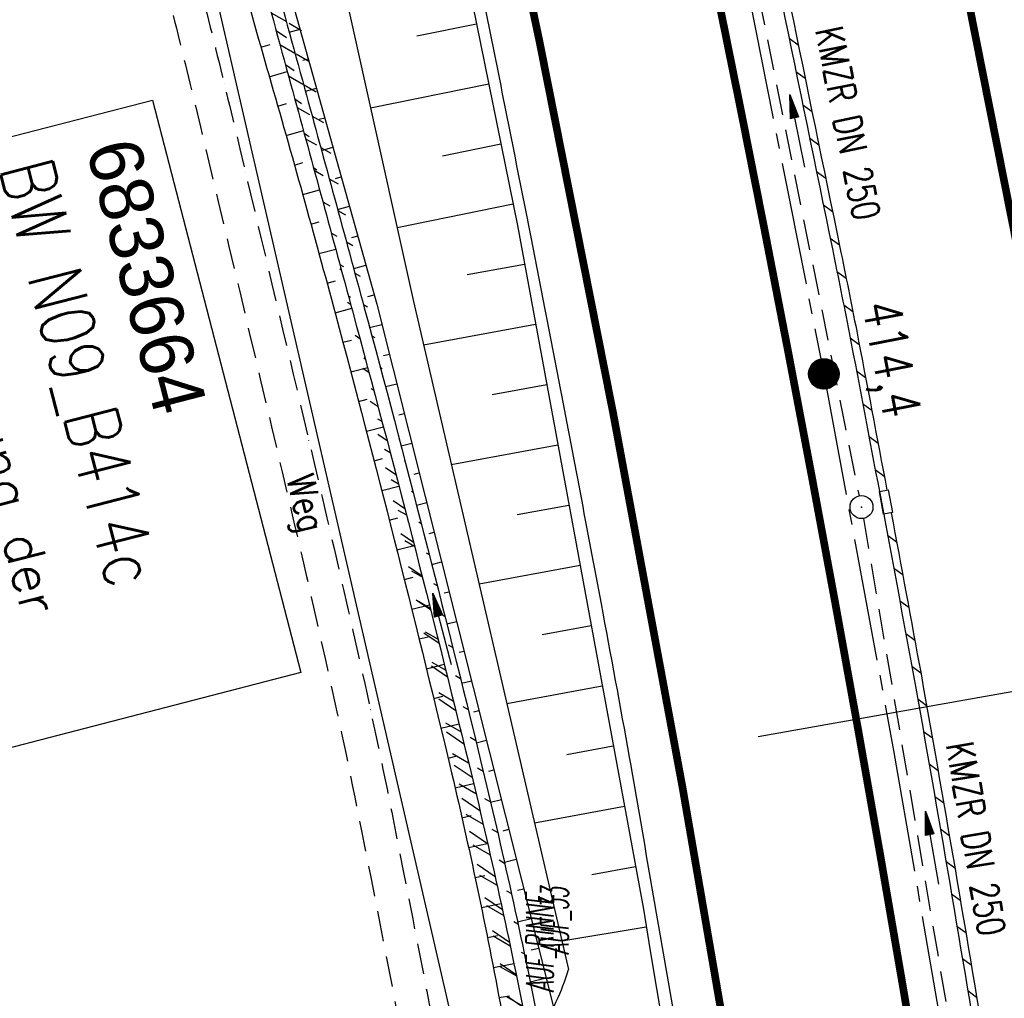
# Model space of a CAD drawing. Extents: x 447426 to 448116, y 440349 to 441552.
# Tile 43 of 96: x 447746 to 447811, y 440927 to 440991. Entities that reach past the tile are written whole.
import ezdxf
from ezdxf.enums import TextEntityAlignment as Align

# ---------------------------------------------------------------- set-up
doc = ezdxf.new("R2010")
doc.units = 0
doc.header["$LTSCALE"] = 2
doc.header["$MEASUREMENT"] = 0
for name, pattern in [('ACHSE', [5.5, 4, -0.5, 0.5, -0.5]), ('AUSGEZOGEN', [0]), ('GESTRICH-X2', [1.5, 1, -0.5])]:
    doc.linetypes.add(name, pattern=pattern)
doc.layers.get('0').update_dxf_attribs({"linetype": 'AUSGEZOGEN'})
for name, color, linetype in [('208-GRENZL-BAB', 7, 'AUSGEZOGEN'), ('ACHSETOP', 250, 'ACHSE'), ('ANMERKUNG', 7, 'CONTINUOUS'), ('BOESCHG', 250, 'AUSGEZOGEN'), ('BW-SCHRIFT', 250, 'AUSGEZOGEN'), ('FBRTOP', 250, 'AUSGEZOGEN'), ('HEKT_B', 250, 'CONTINUOUS'), ('KANAL', 7, 'GESTRICH-X2'), ('NZ', 250, 'AUSGEZOGEN'), ('PFEIL', 7, 'CONTINUOUS'), ('PFEILTOP', 200, 'AUSGEZOGEN'), ('Rinne', 200, 'CONTINUOUS'), ('SCHLITZRINNE', 200, 'AUSGEZOGEN'), ('SCHSYMBOL', 200, 'AUSGEZOGEN'), ('STRASSE', 250, 'AUSGEZOGEN'), ('TEXTO', 4, 'CONTINUOUS'), ('WEG', 250, 'GESTRICH-X2')]:
    doc.layers.add(name, color=color, linetype=linetype)
doc.styles.add('ROMANS', font='romans.shx', dxfattribs={"width": 0.8})
doc.styles.add('UNIR-O', font='unir_o.shx', dxfattribs={"height": 2.5})

# ---------------------------------------------------------------- blocks, each defined once
blk = doc.blocks.new('*X15')
at = {"color": 0}
for p, q in [((212.2338378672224, 257.3935923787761), (213.2417524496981, 258.4015069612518)), ((212.2358318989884, 257.4662970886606), (213.1690477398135, 258.3995129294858)), ((212.2367523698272, 257.3257962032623), (213.3095486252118, 258.3985924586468)), ((212.2437289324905, 257.2620620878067), (213.3732827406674, 258.3916158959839)), ((212.2440325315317, 257.5452083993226), (213.0901364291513, 258.3913122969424)), ((212.2541807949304, 257.201803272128), (213.4335415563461, 258.3811640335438)), ((212.2606187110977, 257.6325052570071), (213.0028395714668, 258.3747261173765)), ((212.2676832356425, 257.1445950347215), (213.4907497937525, 258.3676615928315)), ((212.283919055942, 257.0901201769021), (213.5452246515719, 258.3514257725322)), ((212.2898237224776, 257.732420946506), (212.9029238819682, 258.3455211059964)), ((212.3026459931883, 257.0381364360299), (213.5972083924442, 258.3326988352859)), ((212.3236761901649, 256.9884559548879), (213.6468888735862, 258.3116686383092)), ((212.3425626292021, 257.8558705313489), (212.7794742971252, 258.2927821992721)), ((212.3468627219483, 256.9409318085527), (213.6944130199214, 258.2884821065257)), ((212.3720904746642, 256.8954488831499), (213.739895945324, 258.2632543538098)), ((212.3992698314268, 256.851917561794), (213.7834272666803, 258.2360749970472)), ((212.4283322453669, 256.8102692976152), (213.8250755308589, 258.2070125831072)), ((212.4592271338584, 256.770453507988), (213.864891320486, 258.1761176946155)), ((212.4919197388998, 256.7324354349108), (213.9029093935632, 258.1434250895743)), ((212.5263897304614, 256.6961947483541), (213.9391500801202, 258.1089550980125)), ((212.5626304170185, 256.6617247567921), (213.9736200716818, 258.0727144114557)), ((212.6006484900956, 256.6290321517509), (214.0063126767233, 258.0346963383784)), ((212.6404642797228, 256.5981372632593), (214.0372075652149, 257.9948805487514)), ((212.6821125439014, 256.5690748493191), (214.0662699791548, 257.9532322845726)), ((212.7256438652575, 256.5418954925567), (214.0934493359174, 257.9097009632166)), ((212.7711267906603, 256.5166677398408), (214.1186770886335, 257.8642180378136)), ((212.8186509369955, 256.4934812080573), (214.1418636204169, 257.8166938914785)), ((212.8683314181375, 256.4724510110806), (214.1628938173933, 257.7670134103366)), ((212.9203151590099, 256.4537240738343), (214.1816207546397, 257.7150296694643)), ((212.9747900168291, 256.437488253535), (214.197856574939, 257.6605548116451)), ((213.0319982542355, 256.4239858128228), (214.2113590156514, 257.6033465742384)), ((213.0922570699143, 256.4135339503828), (214.2218108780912, 257.5430877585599)), ((213.1559911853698, 256.4065573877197), (214.2287874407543, 257.4793536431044)), ((213.2237873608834, 256.4036428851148), (214.2317019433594, 257.4115574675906)), ((213.2964920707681, 256.4056369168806), (214.2297079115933, 257.3388527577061)), ((213.3754033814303, 256.4138375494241), (214.22150727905, 257.2599414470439)), ((213.4627002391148, 256.4304237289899), (214.2049210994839, 257.1726445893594)), ((213.5626159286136, 256.4596287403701), (214.1757160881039, 257.0727288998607)), ((213.6860655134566, 256.5123676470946), (214.1229771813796, 256.9492793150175))]:
    blk.add_line(p, q, dxfattribs=at)
blk = doc.blocks.new('SRMAST2')
at = {"color": 0}
blk.add_circle((0, 0), 0.9989724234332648, dxfattribs=at)
blk.add_point((0, 0), dxfattribs=at)
blk.add_blockref('*X15', (-213.2327699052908, -257.4025749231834))
blk = doc.blocks.new('GST')
at = {"color": 0}
blk.add_circle((0, 0), 0.75, dxfattribs=at)
blk.add_point((0, 0), dxfattribs=at)
blk = doc.blocks.new('PFEIL2')
at = {"color": 0}
for p, q in [((0.8796887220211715, 0.0024565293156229), (-2.401395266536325, -0.0115320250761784)), ((0.8808543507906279, -0.2709205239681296), (0.8785230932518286, 0.2758335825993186)), ((0.8785230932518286, 0.2758335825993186), (2.429089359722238, 0.0090619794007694)), ((0.9110887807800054, 0.2702307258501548), (0.8785706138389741, 0.2646884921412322)), ((0.9651190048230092, 0.2609349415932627), (0.8786494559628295, 0.2461975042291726)), ((1.01914922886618, 0.2516391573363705), (0.8787282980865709, 0.2277065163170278)), ((1.073179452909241, 0.24234337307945), (0.8788071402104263, 0.2092155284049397)), ((1.127209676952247, 0.2330475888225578), (0.8788859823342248, 0.1907245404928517)), ((1.181239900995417, 0.2237518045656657), (0.8789648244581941, 0.1722335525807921)), ((1.235270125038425, 0.2144560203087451), (0.8790436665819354, 0.1537425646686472)), ((1.289300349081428, 0.2051602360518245), (0.8791225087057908, 0.1352515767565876)), ((1.34333057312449, 0.195864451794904), (0.8792013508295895, 0.1167605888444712)), ((1.397360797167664, 0.1865686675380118), (0.8792801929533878, 0.0982696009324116)), ((1.451391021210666, 0.1772728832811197), (0.8793590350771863, 0.0797786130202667)), ((1.505421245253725, 0.1679770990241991), (0.8794378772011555, 0.0612876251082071)), ((1.559451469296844, 0.1586813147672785), (0.8795167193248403, 0.0427966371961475)), ((1.613481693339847, 0.1493855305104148), (0.8795955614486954, 0.024305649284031)), ((1.66751191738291, 0.140089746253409), (0.8796744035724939, 0.005814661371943)), ((1.721542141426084, 0.1307939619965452), (0.8797532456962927, -0.0126763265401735)), ((1.775572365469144, 0.1214981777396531), (0.8798320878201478, -0.0311673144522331)), ((1.82960258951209, 0.1122023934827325), (0.8799109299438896, -0.0496583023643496)), ((1.883632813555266, 0.1029066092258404), (0.8799897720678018, -0.0681492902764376)), ((1.937663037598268, 0.0936108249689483), (0.8800686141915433, -0.08664027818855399)), ((1.991693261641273, 0.0843150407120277), (0.8801474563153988, -0.105131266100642)), ((2.045723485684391, 0.0750192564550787), (0.8802262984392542, -0.1236222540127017)), ((2.099753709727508, 0.0657234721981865), (0.8803051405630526, -0.1421132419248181)), ((2.153783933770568, 0.056427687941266), (0.8803839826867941, -0.1606042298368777)), ((2.207814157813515, 0.0471319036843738), (0.8804628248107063, -0.1790952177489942)), ((2.261844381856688, 0.0378361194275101), (0.8805416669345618, -0.1975862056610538)), ((2.31587460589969, 0.0285403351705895), (0.8806205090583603, -0.2160771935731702)), ((2.36990482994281, 0.0192445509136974), (0.8806993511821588, -0.2345681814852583)), ((2.423935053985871, 0.009948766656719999), (0.8807781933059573, -0.2530591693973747)), ((2.429089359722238, 0.0090619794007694), (0.8808543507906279, -0.2709205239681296))]:
    blk.add_line(p, q, dxfattribs=at)

msp = doc.modelspace()

# ---------------------------------------------------------------- hatches: boundary and pattern name
at = {"layer": 'PFEILTOP'}
h = msp.add_hatch(dxfattribs=at)
h.set_pattern_fill('_USER', color=256, scale=1.5, angle=45, style=0, pattern_type=0)
h.set_pattern_definition([(330.0705341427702, (447756.0982491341, 441019.2997074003), (0.7484002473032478, 1.299960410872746), [])])
edge = h.paths.add_edge_path()
edge.add_arc((447777.4187976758, 441030.6992129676), 25.15267427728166, 166.2060873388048, 173.0821012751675)
edge.add_arc((447758.6244183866, 441032.9795401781), 6.220464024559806, 173.0821012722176, 187.2897312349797)
edge.add_arc((447882.7981571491, 441048.8639434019), 131.4060529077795, 187.2897312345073, 189.2050634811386)
edge.add_arc((447769.0204047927, 441030.4256490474), 16.14397054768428, 189.2050612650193, 194.7319503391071)
edge.add_arc((449313.8802607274, 441436.6330090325), 1613.515684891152, 194.7319525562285, 195.0281644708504)
edge.add_arc((453710.7482485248, 442617.0870550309), 6166.088568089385, 195.0281644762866, 195.1796752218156)
edge.add_arc((456083.849496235, 443260.9405184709), 8624.981980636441, 195.1796752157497, 195.2931305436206)
edge.add_arc((441467.1404413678, 439264.1449665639), 6528.319912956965, 15.162729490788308, 15.293130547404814, ccw=False)
edge.add_arc((446638.8485723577, 440665.6551099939), 1170.074334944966, 13.66950498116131, 15.162729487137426, ccw=False)
edge.add_arc((447383.2620127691, 440846.7038499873), 403.9607555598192, 11.128854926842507, 13.669504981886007, ccw=False)
edge.add_arc((445196.4643390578, 440416.5273990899), 2632.667969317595, 10.783410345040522, 11.128854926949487, ccw=False)
edge.add_arc((443527.3472828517, 440098.6271328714), 4331.789014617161, 10.51409847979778, 10.783410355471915, ccw=False)
edge.add_arc((419448.5343821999, 435629.754196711), 28821.78811678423, 10.48867414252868, 10.514098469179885, ccw=False)
edge.add_arc((501532.8930700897, 450826.4081835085), 54657.43225329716, 190.4886741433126, 190.5071369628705)
edge.add_arc((449026.5121298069, 441088.1604866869), 1255.620414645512, 190.5071369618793, 190.6874300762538)
edge.add_arc((468808.1473932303, 444821.4446900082), 21386.45508780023, 190.6874300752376, 190.7311091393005)
edge.add_arc((447821.7007135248, 440844.2116504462), 26.46148079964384, 190.7311091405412, 200.6342967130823)
edge.add_arc((447930.7208922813, 440885.2641367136), 142.9548540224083, 200.6342967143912, 204.8643071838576)
edge.add_arc((447777.4187976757, 441030.6992129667), 24.35267427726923, 166.2060873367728, 173.0821012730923)
edge.add_arc((447758.6244183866, 441032.979540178), 5.420464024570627, 173.0821012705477, 187.289731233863)
edge.add_arc((447882.7981571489, 441048.8639434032), 130.6060529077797, 187.2897312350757, 189.2050634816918)
edge.add_arc((447769.0204047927, 441030.4256490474), 15.34397054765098, 189.2050611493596, 194.7319502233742)
edge.add_arc((449313.8802607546, 441436.633009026), 1612.715684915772, 194.7319525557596, 195.0281644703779)
edge.add_arc((453710.7482485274, 442617.0870550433), 6165.28856809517, 195.0281644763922, 195.1796752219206)
edge.add_arc((456083.8494962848, 443260.9405185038), 8624.181980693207, 195.1796752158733, 195.2931305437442)
edge.add_arc((441467.1404413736, 439264.1449665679), 6529.11991295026, 15.16272949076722, 15.293130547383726, ccw=False)
edge.add_arc((446638.8485723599, 440665.6551099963), 1170.874334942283, 13.669504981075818, 15.162729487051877, ccw=False)
edge.add_arc((447383.2620127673, 440846.703849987), 404.7607555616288, 11.128854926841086, 13.669504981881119, ccw=False)
edge.add_line((447752.9915361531, 441036.6963721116), (447753.7684638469, 441036.5056278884))
h = msp.add_hatch(dxfattribs=at)
h.set_pattern_fill('_USER', color=256, scale=1.5, angle=45, style=0, pattern_type=0)
h.set_pattern_definition([(325.5891009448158, (447783.1063194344, 440910.9329115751), (0.8476859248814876, 1.23750901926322), [])])
edge = h.paths.add_edge_path()
edge.add_arc((445196.4643390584, 440416.5273990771), 2633.467969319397, 10.783410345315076, 11.12885492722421, ccw=False)
edge.add_arc((443527.3472828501, 440098.6271328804), 4332.589014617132, 10.514098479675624, 10.78341035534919, ccw=False)
edge.add_arc((419448.5343820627, 435629.7541966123), 28822.58811693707, 10.488674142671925, 10.514098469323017, ccw=False)
edge.add_arc((501532.8930700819, 450826.4081835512), 54656.63225329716, 190.4886741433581, 190.507136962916)
edge.add_arc((449026.5121298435, 441088.1604866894), 1254.820414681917, 190.5071369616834, 190.6874300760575)
edge.add_arc((468808.1473932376, 444821.4446899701), 21385.65508780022, 190.6874300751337, 190.7311091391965)
edge.add_arc((447821.7007135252, 440844.2116504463), 25.66148079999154, 190.7311091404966, 200.6342967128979)
edge.add_arc((447930.7208922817, 440885.2641367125), 142.1548540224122, 200.6342967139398, 204.8643071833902)
edge.add_arc((447777.4187976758, 441030.6992129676), 25.15267427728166, 166.2060873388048, 173.0821012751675)
edge.add_arc((447758.6244183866, 441032.9795401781), 6.220464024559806, 173.0821012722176, 187.2897312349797)
edge.add_arc((447882.7981571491, 441048.8639434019), 131.4060529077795, 187.2897312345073, 189.2050634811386)
edge.add_arc((447769.0204047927, 441030.4256490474), 16.14397054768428, 189.2050612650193, 194.7319503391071)
edge.add_arc((449313.8802607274, 441436.6330090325), 1613.515684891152, 194.7319525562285, 195.0281644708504)
edge.add_arc((453710.7482485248, 442617.0870550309), 6166.088568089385, 195.0281644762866, 195.1796752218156)
edge.add_arc((456083.849496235, 443260.9405184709), 8624.981980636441, 195.1796752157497, 195.2931305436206)
edge.add_arc((441467.1404413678, 439264.1449665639), 6528.319912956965, 15.162729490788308, 15.293130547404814, ccw=False)
edge.add_arc((446638.8485723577, 440665.6551099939), 1170.074334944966, 13.66950498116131, 15.162729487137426, ccw=False)
edge.add_arc((447383.2620127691, 440846.7038499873), 403.9607555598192, 11.128854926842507, 13.669504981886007, ccw=False)
edge.add_arc((445196.4643390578, 440416.5273990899), 2632.667969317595, 10.783410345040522, 11.128854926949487, ccw=False)
edge.add_arc((443527.3472828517, 440098.6271328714), 4331.789014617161, 10.51409847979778, 10.783410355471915, ccw=False)
edge.add_arc((419448.5343821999, 435629.754196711), 28821.78811678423, 10.48867414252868, 10.514098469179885, ccw=False)
edge.add_arc((501532.8930700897, 450826.4081835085), 54657.43225329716, 190.4886741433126, 190.5071369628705)
edge.add_arc((449026.5121298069, 441088.1604866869), 1255.620414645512, 190.5071369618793, 190.6874300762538)
edge.add_arc((468808.1473932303, 444821.4446900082), 21386.45508780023, 190.6874300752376, 190.7311091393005)
edge.add_arc((447821.7007135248, 440844.2116504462), 26.46148079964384, 190.7311091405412, 200.6342967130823)
edge.add_arc((447930.7208922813, 440885.2641367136), 142.9548540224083, 200.6342967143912, 204.8643071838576)
edge.add_line((447801.0170775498, 440825.1558117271), (447801.7429224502, 440825.4921882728))

# ---------------------------------------------------------------- linework, layer by layer
at = {"layer": '208-GRENZL-BAB', "flags": 128}
msp.add_lwpolyline([(447776.6118211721, 440917.070724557), (447747.8178195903, 441042.1197196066)], dxfattribs=at)
at = {"layer": 'ACHSETOP'}
msp.add_lwpolyline([(447712.307, 441280.452), (447720.757, 441256.924), (447728.915, 441233.292), (447736.778, 441209.561), (447744.346, 441185.734), (447751.617, 441161.815), (447758.59, 441137.808), (447765.265, 441113.715), (447771.64, 441089.542), (447777.713, 441065.291), (447783.485, 441040.967), (447788.955, 441016.572), (447794.121, 440992.112), (447798.982, 440967.589), (447803.539, 440943.008), (447807.789, 440918.373), (447810.001, 440904.7720000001), (447811.764, 440893.69), (447815.693, 440869.001), (447819.621, 440844.312)], dxfattribs=at)
at = {"layer": 'BOESCHG'}
for p, q in [((447758.8408953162, 440990.469035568), (447758.8418655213, 440990.4692778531)), ((447772.3996501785, 440989.6675041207), (447776.2930769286, 440990.4568219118)), ((447764.0592564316, 440989.9043671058), (447764.7619093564, 440990.1008318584)), ((447762.2040638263, 440988.9247154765), (447762.8039293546, 440989.0961964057)), ((447759.322553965, 440988.5279044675), (447759.3244958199, 440988.5283832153)), ((447764.9433095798, 440988.074844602), (447765.3004623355, 440988.1747060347)), ((447762.7560410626, 440987.0023918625), (447763.9301141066, 440987.3408084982)), ((447759.7983880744, 440986.5853373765), (447759.7993597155, 440986.585573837)), ((447769.3723565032, 440984.9724063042), (447777.0878327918, 440986.5365715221)), ((447765.1134981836, 440986.0457225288), (447765.8390153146, 440986.248580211)), ((447763.3078080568, 440985.0800124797), (447763.8830315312, 440985.2444143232)), ((447760.2683933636, 440984.6413517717), (447760.2703380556, 440984.6418188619)), ((447766.0091164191, 440984.2194336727), (447766.3775682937, 440984.3224543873)), ((447763.8552464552, 440983.1563959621), (447764.9860135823, 440983.47682355)), ((447760.7333439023, 440982.6961489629), (447760.7343166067, 440982.6963810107)), ((447774.0605391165, 440981.8414737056), (447777.882588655, 440982.6163211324)), ((447766.1672408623, 440982.186938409), (447766.9161212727, 440982.3963285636)), ((447764.3983534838, 440981.231552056), (447764.955755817, 440981.3881496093)), ((447761.1971143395, 440980.7506630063), (447761.1990599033, 440980.7511264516)), ((447767.0739506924, 440980.3637508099), (447767.4546742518, 440980.4702027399)), ((447764.9371263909, 440979.3054905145), (447766.0396930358, 440979.612571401)), ((447761.6602344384, 440978.805022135), (447761.6612072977, 440978.8052535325)), ((447771.1046226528, 440977.1608462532), (447778.6773445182, 440978.6960707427)), ((447767.2186233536, 440978.3274943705), (447767.9932272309, 440978.5440769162)), ((447765.4715624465, 440977.3782210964), (447766.0185924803, 440977.5292509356)), ((447762.1227041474, 440976.8592265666), (447762.1246500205, 440976.8596887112)), ((447768.137604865, 440976.507737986), (447768.53178021, 440976.6179510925)), ((447766.0016589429, 440975.4497535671), (447767.0909509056, 440975.7478595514)), ((447762.5845234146, 440974.9132765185), (447762.5854964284, 440974.9135072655)), ((447768.2676456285, 440974.4673904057), (447769.0703331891, 440974.6918252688)), ((447775.6845004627, 440974.0772353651), (447779.427565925, 440974.7671842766)), ((447766.5274131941, 440973.5200976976), (447767.0715478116, 440973.667694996)), ((447763.0456921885, 440972.9671722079), (447763.0476383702, 440972.9676330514)), ((447769.2000789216, 440972.6513951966), (447769.6088861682, 440972.7656994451)), ((447767.0488225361, 440971.5892632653), (447768.139821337, 440971.8825633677)), ((447763.5062104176, 440971.0209138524), (447763.5071835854, 440971.0211439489)), ((447769.3078839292, 440970.6279827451), (447770.1128107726, 440970.8303539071)), ((447772.8358419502, 440969.4847645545), (447780.1526597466, 440970.8334533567)), ((447767.566216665, 440969.6573485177), (447768.1141827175, 440969.8035524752)), ((447763.9660780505, 440969.0745016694), (447763.9680245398, 440969.0749612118)), ((447770.2138507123, 440968.793515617), (447770.6004658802, 440968.8907166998)), ((447768.0799972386, 440967.7244696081), (447769.1811769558, 440968.0160735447)), ((447764.4252950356, 440967.1279358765), (447764.4262683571, 440967.1281653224)), ((447770.3432728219, 440966.7638130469), (447771.0881209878, 440966.9510794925)), ((447777.3092621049, 440966.241952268), (447780.8777535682, 440966.8997224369)), ((447768.5901633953, 440965.7906335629), (447769.1435308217, 440965.9360645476)), ((447764.883861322, 440965.1812166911), (447764.885808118, 440965.1816749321)), ((447771.2158860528, 440964.9209603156), (447771.5757760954, 440965.0114422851)), ((447769.0967133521, 440963.855847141), (447770.209311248, 440964.1460274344)), ((447765.341776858, 440963.2343443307), (447765.3427503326, 440963.2345731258)), ((447771.3654053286, 440962.8963104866), (447772.063431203, 440963.0718050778)), ((447774.645699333, 440961.6835996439), (447781.6028473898, 440962.965991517)), ((447769.5996453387, 440961.9201171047), (447770.1590299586, 440962.0648956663)), ((447765.7990415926, 440961.2873190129), (447765.8009886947, 440961.2877759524)), ((447772.2112936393, 440961.0467386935), (447772.5510863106, 440961.1321678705)), ((447770.0989575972, 440959.9834502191), (447771.2242068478, 440960.2724409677)), ((447766.2554038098, 440959.3400826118), (447766.2563775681, 440959.3403101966)), ((447772.3742830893, 440959.0254754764), (447773.0387414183, 440959.1925306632)), ((447778.9392846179, 440958.4076388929), (447782.3279412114, 440959.0322605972)), ((447770.5946483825, 440958.0458532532), (447771.1606675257, 440958.1900929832)), ((447766.7090030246, 440957.3922015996), (447766.7109512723, 440957.392653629)), ((447773.2000741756, 440957.1708509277), (447773.5263965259, 440957.2528934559)), ((447771.0867159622, 440956.1073329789), (447772.2258526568, 440956.3953545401)), ((447767.1594613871, 440955.443591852), (447767.1604358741, 440955.4438162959)), ((447773.3699072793, 440955.1513083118), (447774.0140516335, 440955.3132562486)), ((447776.4555567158, 440953.8824347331), (447783.053035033, 440955.0985296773)), ((447771.5751586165, 440954.1678961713), (447772.1484310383, 440954.3117037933)), ((447767.6067777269, 440953.4942584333), (447767.6087274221, 440953.4947041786)), ((447774.1822281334, 440953.2932971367), (447774.5017067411, 440953.3736190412)), ((447772.0599746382, 440952.227549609), (447773.2142377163, 440952.51480837)), ((447768.0509508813, 440951.5442064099), (447768.0519260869, 440951.5444277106)), ((447774.3522786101, 440951.2738091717), (447774.9893618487, 440951.4339818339)), ((447780.5693071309, 440950.5733255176), (447783.7781288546, 440951.1647987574)), ((447772.541162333, 440950.2863000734), (447773.1223081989, 440950.4297752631)), ((447768.4919796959, 440949.5934408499), (447768.4939308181, 440949.5938803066)), ((447775.1577557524, 440949.4140773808), (447775.4770169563, 440949.4943446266)), ((447773.018720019, 440948.3441543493), (447774.189351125, 440948.6308428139)), ((447768.9273660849, 440947.6414124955), (447768.9283425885, 440947.6416279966)), ((447775.3213973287, 440947.3929781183), (447775.9646720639, 440947.5547074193)), ((447778.2654140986, 440946.0812698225), (447784.5032226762, 440947.2310678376)), ((447773.4926460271, 440946.4011192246), (447774.0822868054, 440946.5443547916)), ((447769.3539692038, 440945.6874460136), (447769.3559241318, 440945.6878682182)), ((447776.1266570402, 440945.5331916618), (447776.4523271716, 440945.615070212)), ((447773.962938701, 440944.4572014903), (447775.1511820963, 440944.7434981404)), ((447769.7717705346, 440943.7315786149), (447769.7727489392, 440943.7317853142)), ((447776.2772632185, 440943.5088150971), (447776.9399822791, 440943.6754330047)), ((447782.199329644, 440942.7390121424), (447785.2283164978, 440943.2973369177)), ((447774.429596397, 440942.5124079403), (447775.0283548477, 440942.6554896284)), ((447770.1807616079, 440941.7738499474), (447770.1827202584, 440941.7742545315)), ((447777.0886715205, 440941.6505744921), (447777.4276373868, 440941.7357957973)), ((447774.8900873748, 440940.5661511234), (447776.0992715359, 440940.8483142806)), ((447770.5809341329, 440939.8142996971), (447770.581914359, 440939.8144975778)), ((447777.2136636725, 440939.6197581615), (447777.9152924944, 440939.79615859)), ((447780.0752714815, 440938.2801049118), (447785.9534103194, 440939.3636059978)), ((447775.3382979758, 440938.6170314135), (447775.9503521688, 440938.7557019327)), ((447770.9724459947, 440937.8529996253), (447770.9744079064, 440937.8533880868)), ((447778.0354910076, 440937.764137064), (447778.402947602, 440937.8565213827)), ((447775.7739401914, 440936.6650641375), (447777.0158489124, 440936.9380372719)), ((447771.3600224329, 440935.890913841), (447771.3610035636, 440935.8911071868)), ((447778.112815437, 440935.7213363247), (447778.8906027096, 440935.9168841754)), ((447783.829352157, 440934.9046987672), (447786.678504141, 440935.429875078)), ((447776.1969959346, 440934.7103303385), (447776.8282936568, 440934.8448320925)), ((447771.7458288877, 440933.928479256), (447771.747791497, 440933.9288641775)), ((447778.9631307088, 440933.8728775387), (447779.3782578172, 440933.9772469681)), ((447776.6074476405, 440932.7529111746), (447777.8936257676, 440933.0182871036)), ((447772.1298650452, 440931.9656974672), (447772.130846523, 440931.9658890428)), ((447778.9735950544, 440931.8132671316), (447779.8659129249, 440932.0376097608)), ((447781.863067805, 440930.5740314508), (447787.3835975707, 440931.4926194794)), ((447777.0052782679, 440930.7928879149), (447777.6616110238, 440930.9239051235)), ((447772.5121305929, 440930.0025700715), (447772.5140938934, 440930.0029514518)), ((447779.8715766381, 440929.9767923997), (447780.3535680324, 440930.0979725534)), ((447777.3904712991, 440928.830341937), (447778.7325369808, 440929.0892644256)), ((447772.8926252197, 440928.0390986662), (447772.8936070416, 440928.0392884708)), ((447779.7959689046, 440927.8955421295), (447780.8412231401, 440928.1583353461)), ((447777.7630107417, 440926.8653547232), (447778.4502037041, 440926.9933466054))]:
    msp.add_line(p, q, dxfattribs=at)
msp.add_lwpolyline([(447751.964, 441037.535, 0.03072784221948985), (447751.4103744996, 441033.9946818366, 0.06051855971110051), (447751.46, 441032.171, 0.005294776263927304), (447752.1652439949, 441027.7640404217, 0.01410520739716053), (447752.494, 441026.121, 0.00532515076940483), (447754.8799464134, 441016.214308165, 0.00376896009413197), (447758.505, 441002.281, 0.004662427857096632), (447762.7368696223, 440987.072503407, -0.004550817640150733), (447767.076, 440971.492, -0.007102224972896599), (447774.5449061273, 440942.0336826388, -0.0131870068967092), (447777.921, 440926.016, -9.092360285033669e-05), (447780.6897789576, 440910.9014909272, 6.302639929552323e-05), (447784.683, 440889.096, 2.163719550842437e-05), (447788.9167976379, 440865.9988832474, 7.247976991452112e-05), (447790.182, 440859.104, 0.01359620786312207), (447790.8801610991, 440855.8093021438, 0.002572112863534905), (447795.131, 440838.525, 0.01024663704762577), (447797.1593495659, 440831.1033671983, 0.01484284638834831), (447798.815, 440826.056, 0.07583667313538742)], format="xyb", dxfattribs=at)
for points in [[(447767.541, 441025.048), (447768.917, 441023.765), (447773.618, 441003.6470000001), (447778.963, 440977.282), (447787.191, 440932.644), (447787.6422372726, 440929.9321540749)], [(447765.6507369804, 441001.7548472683), (447772.179, 440972.316), (447782.299, 440928.695)], [(447787.6422372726, 440929.9321540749), (447788.894436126, 440922.4066889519)]]:
    msp.add_lwpolyline(points, dxfattribs=at)
at = {"layer": 'BOESCHG', "flags": 128}
msp.add_lwpolyline([(447761.529628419, 441001.6573175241), (447769.78, 440972.15), (447781.324, 440926.234)], dxfattribs=at)
at = {"layer": 'BOESCHG'}
msp.add_arc((447765.7393945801, 440933.8319533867), 17.33807433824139, 328.0235066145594, 342.7655929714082, dxfattribs=at)
at = {"layer": 'BW-SCHRIFT'}
msp.add_lwpolyline([(447755.1311098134, 440985.4689666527), (447764.8058792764, 440948.1060633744), (447729.0230261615, 440938.8220550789), (447719.623972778, 440976.3275061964)], close=True, dxfattribs=at)
at = {"layer": 'FBRTOP', "const_width": 0.5}
for points in [[(447725.4535698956, 441285.2660713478), (447733.962340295, 441261.5744323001), (447742.1770929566, 441237.7780318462), (447750.0948181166, 441213.88186807), (447757.71546904, 441189.8891025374), (447765.0370949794, 441165.8035612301), (447772.0585873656, 441141.62960917), (447778.7799863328, 441117.3691349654), (447785.1994271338, 441093.0276224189), (447791.3147109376, 441068.6077726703), (447797.1267907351, 441044.114870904), (447802.6348412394, 441019.5501740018), (447807.8368487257, 440994.9196855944), (447812.731654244, 440970.2261419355), (447817.3203602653, 440945.4741158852), (447821.596639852, 440920.6867870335), (447823.8233291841, 440906.9954662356), (447825.5901330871, 440895.8895553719), (447829.5190196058, 440871.2012685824), (447833.4471065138, 440846.5117224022), (447841.3050265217, 440797.1332251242)], [(447699.1604301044, 441275.6379286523), (447707.5516597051, 441252.2735676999), (447715.6529070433, 441228.8059681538), (447723.4611818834, 441205.2401319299), (447730.97653096, 441181.5788974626), (447738.1969050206, 441157.8264387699), (447745.1214126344, 441133.98639083), (447751.7500136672, 441110.0608650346), (447758.0805728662, 441086.0563775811), (447764.1112890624, 441061.9742273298), (447769.8432092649, 441037.8191290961), (447775.2751587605, 441013.5938259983), (447780.4051512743, 440989.3043144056), (447785.232345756, 440964.9518580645), (447789.7576397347, 440940.5418841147), (447793.9813601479, 440916.0592129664), (447796.1786708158, 440902.5485337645), (447797.9378669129, 440891.4904446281), (447801.8669803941, 440866.8007314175), (447805.7948934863, 440842.1122775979)]]:
    msp.add_lwpolyline(points, dxfattribs=at)
at = {"layer": 'FBRTOP', "flags": 128}
msp.add_lwpolyline([(447769.459, 441025.427, 0.002594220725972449), (447771.4901949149, 441016.8075790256, -0.00607577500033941), (447771.701, 441015.873, -0.0003529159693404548), (447776.2121543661, 440994.6028481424, -0.002468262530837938), (447776.84, 440991.558, -0.0009014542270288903), (447779.5694353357, 440977.8548458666, -0.00114993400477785), (447781.665, 440967.104, -0.001190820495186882), (447784.4240314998, 440952.5878185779, -0.001727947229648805), (447786.2670000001, 440942.573, -0.001756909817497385), (447786.3458640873, 440942.1270056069, -3.271006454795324e-05), (447790.496, 440918.157, -0.002364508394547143), (447791.8926677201, 440909.8536149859, -0.001203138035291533), (447794.521, 440893.516)], format="xyb", dxfattribs=at)
at = {"layer": 'FBRTOP', "const_width": 0.5, "flags": 128}
msp.add_lwpolyline([(447787.018, 441016.179, -0.003015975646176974), (447791.9684451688, 440992.6760049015, -0.003015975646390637), (447796.635, 440969.115, -0.003163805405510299), (447801.2244421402, 440944.3405474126, -0.00316380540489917), (447805.5, 440919.51)], format="xyb", dxfattribs=at)
at = {"layer": 'KANAL'}
for p, q in [((447791.7500000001, 441007.063), (447801.281, 440959.625)), ((447801.5630000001, 440958.1560000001), (447809.6249999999, 440910.8750000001))]:
    msp.add_line(p, q, dxfattribs=at)
at = {"layer": 'NZ'}
msp.add_line((447794.694867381, 440943.9124626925), (447848.7116355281, 440953.5236210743), dxfattribs=at)
at = {"layer": 'Rinne'}
for points in [[(447752.9915361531, 441036.6963721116, 0.03001127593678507), (447752.4492408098, 441033.728776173, 0.06207201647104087), (447752.4542331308, 441032.1902451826, 0.008357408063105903), (447753.0843340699, 441027.8431241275, 0.024120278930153), (447753.4071495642, 441026.3202810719, 0.001292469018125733), (447755.5492586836, 441018.2583522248, 0.0006610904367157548), (447759.7979558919, 441002.5162624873, 0.0004950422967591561), (447764.2863343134, 440986.0376719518, -0.0005689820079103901), (447768.1889252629, 440971.7013754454, -0.006515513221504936), (447775.7805947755, 440942.1682664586, -0.01108613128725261), (447779.6265217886, 440924.6747934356, -0.001507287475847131), (447782.6432481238, 440909.0913918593, -0.001175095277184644), (447786.4057159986, 440889.0810089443, -0.0001109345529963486), (447788.7366902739, 440876.5058952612, 8.055924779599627e-05), (447791.9457070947, 440859.1880569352, 0.0007866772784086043), (447792.6723275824, 440855.3043763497, 0.000190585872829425), (447795.7019952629, 440839.2845199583, 0.04323772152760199), (447796.9367695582, 440834.8865742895, 0.01845899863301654), (447801.0170775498, 440825.1558117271, 0.01845899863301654)], [(447752.9915361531, 441036.6963721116, 0.03001127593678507), (447752.4492408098, 441033.728776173, 0.06207201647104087), (447752.4542331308, 441032.1902451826, 0.008357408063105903), (447753.0843340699, 441027.8431241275, 0.024120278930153), (447753.4071495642, 441026.3202810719, 0.001292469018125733), (447755.5492586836, 441018.2583522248, 0.0006610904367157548), (447759.7979558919, 441002.5162624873, 0.0004950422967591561), (447764.2863343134, 440986.0376719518, -0.0005689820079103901), (447768.1889252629, 440971.7013754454, -0.006515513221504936), (447775.7805947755, 440942.1682664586, -0.01108613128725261), (447779.6265217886, 440924.6747934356, -0.001507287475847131), (447782.6432481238, 440909.0913918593, -0.001175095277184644), (447786.4057159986, 440889.0810089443, -0.0001109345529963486), (447788.7366902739, 440876.5058952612, 8.055924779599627e-05), (447791.9457070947, 440859.1880569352, 0.0007866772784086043), (447792.6723275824, 440855.3043763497, 0.000190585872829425), (447795.7019952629, 440839.2845199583, 0.04323772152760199), (447796.9367695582, 440834.8865742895, 0.01845899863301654), (447801.0170775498, 440825.1558117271, 0.01845899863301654)], [(447753.7684638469, 441036.5056278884, 0.03001127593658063), (447753.2434166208, 441033.6324186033, 0.06207201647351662), (447753.2477668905, 441032.291754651, 0.008357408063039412), (447753.8740317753, 441027.9710988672, 0.02412027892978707), (447754.1808504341, 441026.5237189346, 0.001292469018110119), (447756.3218974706, 441018.4657872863, 0.0006610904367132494), (447760.5700434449, 441002.7257399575, 0.0004950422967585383), (447765.0580055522, 440986.248677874, -0.0005689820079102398), (447768.961074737, 440971.9106245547, -0.006515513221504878), (447776.5579348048, 440942.357323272, -0.01108613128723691), (447780.4114782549, 440924.829206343, -0.001507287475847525)]]:
    msp.add_lwpolyline(points, format="xyb", dxfattribs=at)
at = {"layer": 'SCHLITZRINNE'}
for p, q in [((447796.7111533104, 440989.5152544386), (447797.3110839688, 440989.0802700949)), ((447797.1589226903, 440987.3378020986), (447797.7587958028, 440986.9028594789)), ((447797.6064581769, 440985.1605193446), (447798.2062737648, 440984.7256184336)), ((447798.0537598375, 440982.983406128), (447798.6535179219, 440982.5485469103)), ((447798.5008277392, 440980.8064624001), (447799.1005283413, 440980.3716448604)), ((447798.9476619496, 440978.6296881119), (447799.5473050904, 440978.1949122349)), ((447799.3942625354, 440976.4530832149), (447799.9938482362, 440976.0183489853)), ((447799.8388193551, 440974.2779601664), (447800.4368014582, 440973.8443886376)), ((447800.2757113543, 440972.1083945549), (447800.8717279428, 440971.6762481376)), ((447800.7025684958, 440969.9461047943), (447801.2938074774, 440969.5174224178)), ((447801.1141093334, 440967.7949202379), (447801.7048559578, 440967.3665948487)), ((447801.523624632, 440965.6452043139), (447802.1138804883, 440965.2172347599)), ((447801.9311194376, 440963.4969533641), (447802.5208861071, 440963.0693384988)), ((447802.3365987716, 440961.3501637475), (447802.9258778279, 440960.9229024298)), ((447803.1415309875, 440957.0609540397), (447803.7298395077, 440956.6343964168)), ((447803.5409937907, 440954.918526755), (447804.1288193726, 440954.4923192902)), ((447803.9384609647, 440952.7775464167), (447804.5258051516, 440952.351687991)), ((447804.3339374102, 440950.6380094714), (447804.9208017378, 440950.2124989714)), ((447804.7274280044, 440948.4999123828), (447805.313814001, 440948.0747487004)), ((447805.1093006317, 440946.3702389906), (447805.6918934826, 440945.9478255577)), ((447805.484649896, 440944.2452954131), (447806.0665273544, 440943.823400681)), ((447805.8570170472, 440942.1225140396), (447806.4381825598, 440941.7011355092)), ((447806.2264130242, 440940.0018869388), (447806.8068700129, 440939.5810221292)), ((447806.592848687, 440937.8834062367), (447807.1726005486, 440937.4630526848)), ((447806.9563348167, 440935.7670641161), (447807.5353849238, 440935.3472193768)), ((447807.3168821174, 440933.6528528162), (447807.8952338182, 440933.2335144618)), ((447807.674501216, 440931.5407646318), (447808.2521578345, 440931.1219302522)), ((447808.0292026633, 440929.4307919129), (447808.6061675, 440929.012459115)), ((447808.380996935, 440927.3229270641), (447808.9572732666, 440926.9050934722))]:
    msp.add_line(p, q, dxfattribs=at)
at = {"layer": 'SCHLITZRINNE', "flags": 128}
msp.add_lwpolyline([(447791.77, 441013.292, -0.0002597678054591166), (447792.7663716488, 441008.6444604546, -0.001767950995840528), (447792.91, 441007.961, -0.0003243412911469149), (447799.5380512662, 440975.7520913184, -0.001913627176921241), (447800.637, 440970.2879999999, -0.002035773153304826), (447804.8356232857, 440947.9103728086, -0.003793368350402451), (447809.46, 440920.76, -4.182003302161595e-05), (447810.8792731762, 440912.0228871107, -0.0001967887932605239), (447811.18, 440910.166, -0.0001391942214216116), (447816.1783804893, 440879.1707163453, -0.0005668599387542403), (447817.395, 440871.558, -0.0001852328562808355), (447817.4665883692, 440871.1056873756, 7.885935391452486e-06), (447819.144, 440860.4829999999, 0.0003669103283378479), (447821.7426525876, 440844.1059814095, 0.0002836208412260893), (447825.132, 440822.924)], format="xyb", dxfattribs=at)
at = {"layer": 'SCHLITZRINNE'}
for points in [[(447793.5354172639, 441007.4045653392, -0.0003177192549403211), (447800.0278546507, 440975.8525534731, -0.001914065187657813), (447801.1278049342, 440970.3834575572, -0.0009447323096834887), (447803.0992607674, 440960.0011575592, -0.003793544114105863)], [(447803.3764355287, 440958.5240829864, -0.0009569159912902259), (447805.3276497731, 440947.999319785, -0.003793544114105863), (447809.9535241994, 440920.8402113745, -4.182003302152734e-05), (447811.3728107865, 440912.1030159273, -9.002058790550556e-05), (447811.5105877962, 440911.2534387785, -0.0001391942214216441)]]:
    msp.add_lwpolyline(points, format="xyb", dxfattribs=at)
at = {"layer": 'SCHSYMBOL'}
msp.add_lwpolyline([(447802.88496961, 440958.4320978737), (447802.6084889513, 440959.9093023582), (447803.1812936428, 440960.0165112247), (447803.4577743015, 440958.5393067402)], close=True, dxfattribs=at)
at = {"layer": 'STRASSE'}
msp.add_lwpolyline([(447871.329, 440953.307, 0.003438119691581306), (447866.6541289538, 440958.2238327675, 0.007658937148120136), (447864.507, 440960.384, 0.0004038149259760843), (447855.7342857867, 440968.9298592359, 0.005076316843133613), (447855.029, 440969.602, 0.004727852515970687), (447848.0544508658, 440975.9925693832, 0.004813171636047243), (447841.085, 440982.138, 0.0004811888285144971), (447840.9415777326, 440982.2617904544, 1.182823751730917e-05), (447835.102, 440987.292, 0.002315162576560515), (447823.9623204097, 440996.797762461, 0.001874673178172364), (447810.1073037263, 441008.4213684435)], format="xyb", dxfattribs=at)
at = {"layer": 'WEG', "flags": 128}
for points in [[(447747.4822063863, 441029.1570766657, -0.008274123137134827), (447751.5027181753, 441018.7398940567, -0.02563991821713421), (447752.57, 441015.296, -0.0008703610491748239), (447758.6720426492, 440991.147801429, -0.002850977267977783), (447760.48, 440983.762, -0.001011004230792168), (447766.0514047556, 440960.2158873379, -0.002220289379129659), (447768.519, 440949.4779999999, -0.006443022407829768), (447770.8892083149, 440938.2783191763, -0.002883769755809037), (447775.717, 440913.162, -0.007777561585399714), (447780.2851043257, 440886.3214452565, -0.01077363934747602), (447782.862, 440866.835, -0.01822254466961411), (447783.819640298, 440853.8275842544, 0.02495009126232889), (447784.6470000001, 440844.335, 0.00139916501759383), (447785.2328281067, 440840.1666360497, 0.001791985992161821), (447785.711, 440836.915, 0.006258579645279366), (447787.5214908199, 440825.8447360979, -0.004613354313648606), (447790.027, 440810.835, -0.007054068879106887), (447793.279919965, 440788.0920147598, -0.0152972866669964), (447794.31, 440777.546, -3.816613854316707e-05), (447794.8852453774, 440768.9340938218, 3.15086436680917e-05), (447795.5820000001, 440758.501, 7.429789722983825e-06), (447795.9178373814, 440753.4781074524, 1.889464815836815e-05), (447796.05, 440751.503, 0.03049234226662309), (447797.5062043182, 440740.1723263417, -0.01230816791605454), (447802.128, 440712.273, -0.001917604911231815), (447805.1219267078, 440690.3487870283, 0.002361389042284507), (447807.569, 440672.547, 0.00391555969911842), (447812.5173648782, 440639.6185062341, 0.01111889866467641), (447814.6079999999, 440628.079, 0.0006553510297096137), (447817.0912501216, 440616.0010057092, 0.0002469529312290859), (447823.739, 440583.961, 6.051550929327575e-05), (447827.9569400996, 440563.6945514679, 0.0003614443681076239), (447828.666, 440560.302, 0.008688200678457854), (447829.7655811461, 440555.4786024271, -0.006361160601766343), (447831.298, 440548.898, -0.00788474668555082), (447831.8542686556, 440546.1580665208, 0.002269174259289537), (447833.68, 440536.617, 0.01095069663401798), (447834.3135862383, 440533.7226941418, 0.01660004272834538), (447840.1876921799, 440512.5479179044)], [(447745.4697907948, 441028.3520927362, -0.008281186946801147), (447749.4680316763, 441017.9930498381, -0.02563991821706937), (447750.4695551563, 441014.7613441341, -0.0008703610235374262), (447756.5697489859, 440990.6204620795, -0.002850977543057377), (447758.3718296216, 440983.2586680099, -0.001011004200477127), (447763.9412159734, 440959.7210856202, -0.00222028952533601), (447766.4045002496, 440949.001957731, -0.006443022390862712), (447768.7631436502, 440937.8569233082, -0.002883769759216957), (447773.58621607, 440912.765155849, -0.007777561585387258), (447778.1430077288, 440885.9910703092, -0.01077363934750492), (447780.7076596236, 440866.5972123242, -0.01822254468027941), (447781.6537039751, 440853.7473017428, 0.02495009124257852), (447782.4998340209, 440844.0393588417, 0.00139916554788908), (447783.0873505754, 440839.8589810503, 0.001791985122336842), (447783.5677825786, 440836.5919759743, 0.00232962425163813), (447784.2124246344, 440832.446039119, -0.004613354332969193)]]:
    msp.add_lwpolyline(points, format="xyb", dxfattribs=at)

# ---------------------------------------------------------------- block references
at = {"layer": 'HEKT_B'}
msp.add_blockref('SRMAST2', (447798.982, 440967.589), dxfattribs=at)
at = {"layer": 'PFEIL'}
for p, rotation in [((447797.2404333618, 440983.4519813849), 101.3622000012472), ((447806.0446494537, 440936.6418027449), 99.69129999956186)]:
    msp.add_blockref('PFEIL2', p, dxfattribs=dict(at, rotation=rotation))
at = {"layer": 'PFEILTOP', "rotation": 104.2295031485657}
msp.add_blockref('PFEIL2', (447774.0337263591, 440950.9334007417), dxfattribs=at)
at = {"layer": 'SCHSYMBOL', "rotation": 100.6011000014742}
msp.add_blockref('GST', (447801.44, 440958.896), dxfattribs=at)

# ---------------------------------------------------------------- texts
at = {"layer": 'ANMERKUNG', "style": 'ROMANS', "oblique": 7, "width": 0.5}
for s, p in [('AUF_RINNE', (447781.324, 440927.234)), ('AUF_33', (447782.299, 440929.695))]:
    msp.add_text(s, height=1.8, rotation=90, dxfattribs=at).set_placement(p)
at = {"layer": 'BW-SCHRIFT'}
for s, height, style, p in [('6833664', 3.5, 'UNIR-O', (447750.7700697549, 440982.3688232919)), ('Unterführung der', 2.499999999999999, 'ROMANS', (447739.3983166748, 440979.69548411))]:
    msp.add_text(s, height=height, rotation=284.4775119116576, dxfattribs=dict(at, style=style)).set_placement(p)
at = {"layer": 'BW-SCHRIFT', "style": 'ROMANS', "width": 0.8}
msp.add_text('BW N09_B414c', height=3.5, rotation=284.4775119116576, dxfattribs=at).set_placement((447745.0993508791, 440981.0640071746))
at = {"layer": 'HEKT_B', "style": 'ROMANS', "width": 0.8}
msp.add_text('414,4', height=2.5, rotation=280.8573, dxfattribs=at).set_placement((447801.469, 440972.125))
at = {"layer": 'TEXTO', "style": 'ROMANS', "width": 0.75}
for rotation, p in [(281.3622000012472, (447799.6678716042, 440983.786575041)), (279.6912999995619, (447808.0251342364, 440937.0926349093))]:
    msp.add_text('KMZR DN 250', height=1.8, rotation=rotation, dxfattribs=at).set_placement(p, align=Align.CENTER)
at = {"layer": 'WEG', "style": 'ROMANS', "width": 0.8}
msp.add_text('Weg', height=1.8, rotation=283.710575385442, dxfattribs=at).set_placement((447763.8689659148, 440960.7649469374))

doc.saveas('drawing.dxf')
